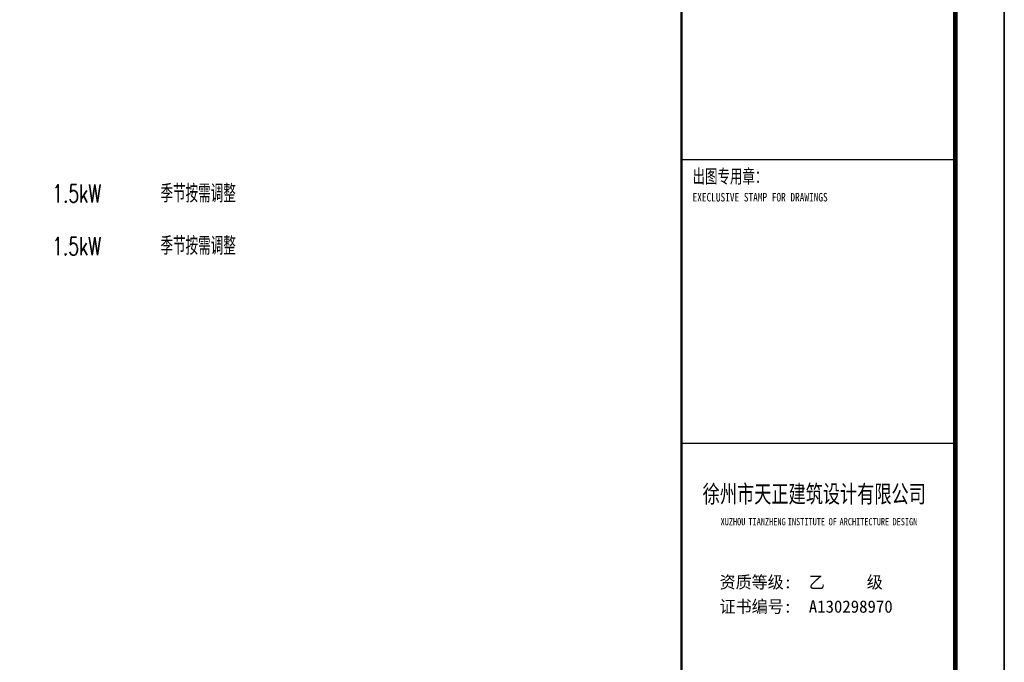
# Model space of a CAD drawing. Extents: x 499396 to 499732, y 3804753 to 3804872.
# Tile 40 of 41: x 499692 to 499732, y 3804788 to 3804814. Entities that reach past the tile are written whole.
import ezdxf
from ezdxf.enums import TextEntityAlignment as Align

# ---------------------------------------------------------------- set-up
doc = ezdxf.new("R2010")
doc.units = 0
doc.layers.get('0').update_dxf_attribs({"linetype": 'CONTINUOUS'})
for name, color, linetype in [('PUB_TITLE', 4, 'CONTINUOUS'), ('SHEET_TEXT', 3, 'CONTINUOUS'), ('SIG_TEXT', 7, 'CONTINUOUS'), ('TK', 7, 'CONTINUOUS')]:
    doc.layers.add(name, color=color, linetype=linetype)
doc.styles.add('-宋体', font='txt', dxfattribs={"width": 0.8})
doc.styles.add('HZTXT', font='simplex.shx', dxfattribs={"width": 0.7, "height": 100, "bigfont": 'hztxt.shx'})
doc.styles.add('TKHZ1', font='txt', dxfattribs={"width": 0.8})
doc.styles.add('黑体', font='simhei.ttf')

# ---------------------------------------------------------------- blocks, each defined once
blk = doc.blocks.new('wrtgtg')
at = {"color": 4}
blk.add_line((7804, -4841), (7804, 52559), dxfattribs=at)
at = {"layer": 'PUB_TITLE'}
for p, q in [((8804, 53559), (8804, -5841)), ((7804, -4841), (7804, 52559))]:
    blk.add_line(p, q, dxfattribs=at)
blk.add_lwpolyline([(-75296, -5841), (8804, -5841), (8804, 53559), (-75296, 53559)], close=True, dxfattribs=at)
at = {"layer": 'PUB_TITLE', "const_width": 100}
blk.add_lwpolyline([(-72796, -4841), (7804, -4841), (7804, 52559), (-72796, 52559)], close=True, dxfattribs=at)
at = {"layer": 'PUB_TITLE'}
for points, const_width in [([(2204, -4841), (2204, 52559)], 50), ([(2204, 21759), (7804, 21759)], 29.7), ([(2204, 15959), (7804, 15959)], 29.7)]:
    blk.add_lwpolyline(points, dxfattribs=dict(at, const_width=const_width))
at = {"style": '黑体', "width": 0.8}
for s, height, p in [('XUZHOU', 147.9, (3003, 14281)), ('TIANZHENG', 147.9, (3573, 14281)), ('INSTITUTE', 147.9, (4378, 14281)), ('OF', 147.9, (5213, 14281)), ('ARCHITECTURE', 147.86, (5436, 14281)), ('DESIGN', 147.9, (6519, 14281))]:
    blk.add_text(s, height=height, dxfattribs=at).set_placement(p)
at = {"layer": 'SHEET_TEXT', "style": '-宋体', "width": 0.75}
blk.add_text('徐州市天正建筑设计有限公司', height=360, dxfattribs=at).set_placement((4919, 14743), align=Align.CENTER)
at = {"layer": 'TK', "style": 'TKHZ1'}
for s, height, width, p in [('出图专用章：', 280, 0.7, (2431, 21279)), ('EXECLUSIVE STAMP FOR DRAWINGS', 175, 0.8, (2431, 20904))]:
    blk.add_text(s, height=height, dxfattribs=dict(at, width=width)).set_placement(p)
at = {"layer": 'TK', "style": '-宋体'}
for s, p in [('资质等级:  乙     级', (2983, 12992)), ('证书编号:  A130298970', (2983, 12493))]:
    blk.add_text(s, height=252, dxfattribs=at).set_placement(p)

msp = doc.modelspace()

# ---------------------------------------------------------------- block references
at = {"xscale": 0.002, "yscale": 0.002, "zscale": 0.002}
msp.add_blockref('wrtgtg', (499714.511, 3804764.859), dxfattribs=at)

# ---------------------------------------------------------------- texts
at = {"layer": 'SIG_TEXT', "style": 'HZTXT', "width": 0.7}
for s, p in [('1.5kW', (499693.187, 3804806.627)), ('季节按需调整', (499697.613, 3804806.627)), ('1.5kW', (499693.185, 3804804.469)), ('季节按需调整', (499697.613, 3804804.484))]:
    msp.add_text(s, height=0.7332, dxfattribs=at).set_placement(p)

doc.saveas('drawing.dxf')
